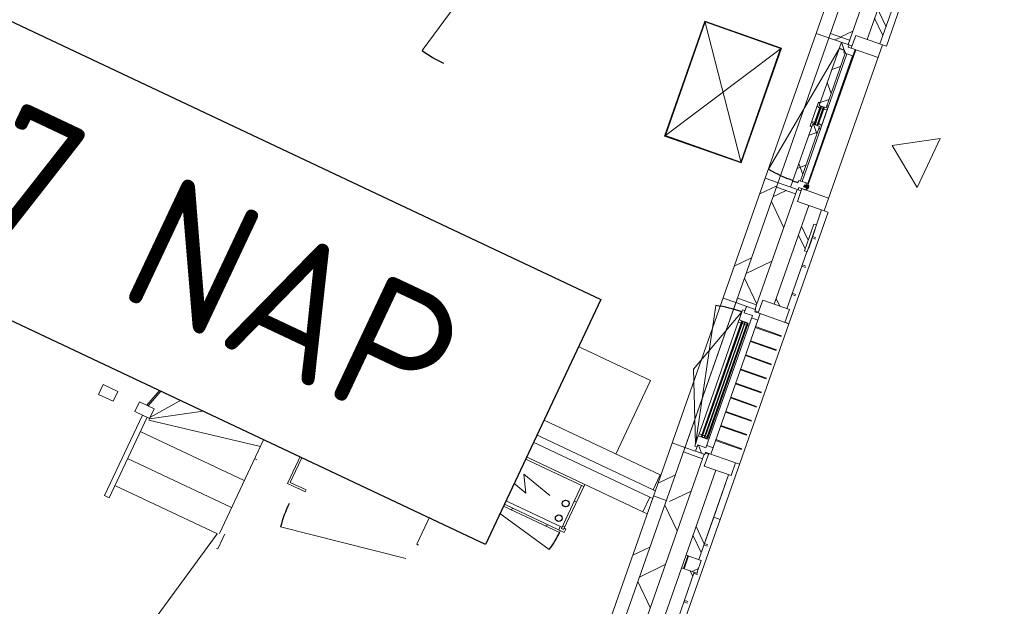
# Model space of a CAD drawing. Header units: metres. Extents: x 136266 to 136452, y 453403 to 453560.
# Tile 31 of 133: x 136405.69 to 136412.97, y 453407.13 to 453411.46. Entities that reach past the tile are written whole.
import ezdxf

# ---------------------------------------------------------------- set-up
doc = ezdxf.new("R2010")
doc.units = ezdxf.units.M
for name, color, linetype, lineweight in [('A-DETL-BEBOUWING', 253, 'Continuous', 9), ('A-DETL-GENF', 92, 'Continuous', 5), ('A-FLOR', 192, 'Continuous', 5), ('A-GENM-1', 8, 'Continuous', 5), ('A-WALL-PATT-3', 8, 'Continuous', 5), ('N-WE-OG-BEBOUWING_HOOFDGEBOUW-T25', 7, 'Continuous', 25)]:
    doc.layers.add(name, color=color, linetype=linetype, lineweight=lineweight)
doc.styles.add('NLCS-ISO-M200-T25', font='txt', dxfattribs={"height": 0.5})
pattern_1 = [(50.86299999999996, (1193.722818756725, 122.5790818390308), (-310.2555890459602, 252.4707299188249), [])]
pattern_2 = [(44.99992968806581, (-0.0001348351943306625, -0.0002102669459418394), (-141.4211826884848, 141.4215297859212), []), (134.9999296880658, (-0.0001348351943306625, -0.0002102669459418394), (-141.4215297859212, -141.4211826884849), [])]
pattern_3 = [(44.99992968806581, (-0.0001097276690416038, -0.0004547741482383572), (-141.4211826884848, 141.4215297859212), []), (134.9999296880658, (-0.0001097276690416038, -0.0004547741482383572), (-141.4215297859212, -141.4211826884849), [])]
pattern_4 = [(44.99992968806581, (-0.0001097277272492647, -0.0004547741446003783), (-141.4211826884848, 141.4215297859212), []), (134.9999296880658, (-0.0001097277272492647, -0.0004547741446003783), (-141.4215297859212, -141.4211826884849), [])]
pattern_5 = [(44.99992968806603, (-0.0002905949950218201, -0.0004733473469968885), (-141.4211826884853, 141.4215297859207), [])]

# ---------------------------------------------------------------- blocks, each defined once
blk = doc.blocks.new('859-DO-0010 29-09-2022')
at = {"layer": 'A-DETL-BEBOUWING'}
h = blk.add_hatch(dxfattribs=at)
h.set_pattern_fill('FP_561', color=256, angle=44.99999999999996, style=0, pattern_type=2)
h.set_pattern_definition(pattern_1)
h.paths.add_polyline_path([(162132.0106318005, 12285.26496823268), (162231.4875433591, 12295.47986259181), (162111.1096564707, 13467.77004853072), (162011.632744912, 13457.55515417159), (162104.4178494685, 12553.97501761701)])
h = blk.add_hatch(dxfattribs=at)
h.set_pattern_fill('FP_562', color=256, angle=44.99999999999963, style=0, pattern_type=2)
h.set_pattern_definition([(140.8629999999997, (162505.4829868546, 11095.64666716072), (-267.7452090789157, -329.0260521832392), []), (230.8629999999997, (162505.4829868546, 11095.64666716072), (329.0260521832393, -267.7452090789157), [])])
h.paths.add_polyline_path([(162601.4245857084, 8692.87829372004), (162750.6399530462, 8708.20063525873), (162711.8419270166, 9086.032032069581), (162562.6265596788, 9070.709690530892), (162574.3406758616, 8956.632730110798)])
h.paths.add_polyline_path([(162439.6392315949, 10268.41170569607), (162588.8545989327, 10283.73404723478), (162497.8092781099, 11147.68033981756), (162350.8996584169, 11132.59476647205), (162389.6421821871, 10755.3038738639)])
h.paths.add_polyline_path([(162227.9123303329, 12330.29678163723), (162377.1276976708, 12345.61912317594), (162260.3250238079, 13483.09239007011), (162111.1096564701, 13467.77004853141), (162204.9436885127, 12553.97501761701)])
h = blk.add_hatch(dxfattribs=at)
h.set_pattern_fill('FP_384', color=256, angle=45.00000000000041, style=0, pattern_type=2)
h.set_pattern_definition([(140.8620000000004, (162747.1968334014, 10903.42322423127), (-252.4761448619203, -310.2511825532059), []), (140.8620000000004, (162624.6403789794, 12097.14745720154), (-252.4761448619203, -310.2511825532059), [])])
h.paths.add_polyline_path([(162870.7825662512, 8720.53938221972), (162970.259665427, 8730.75244931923), (162936.3708518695, 9060.835551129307), (162836.8937526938, 9050.622484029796), (162846.5434476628, 8956.632730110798)])
h.paths.add_polyline_path([(162704.1238804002, 10343.82477331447), (162803.6009795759, 10354.03784041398), (162758.1091933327, 10797.13597026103), (162739.2085444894, 10795.19548751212), (162717.7611035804, 11004.09739578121), (162736.651266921, 11006.14000920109), (162724.6818247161, 11122.724515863), (162625.2047255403, 11112.51144876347), (162661.8783414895, 10755.3038738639)])
h.paths.add_polyline_path([(162492.4348532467, 12405.71373804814), (162591.9119524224, 12415.92680514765), (162524.1343253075, 13076.09300876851), (162424.6572261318, 13065.879941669), (162477.2132353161, 12553.97501761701)])
h = blk.add_hatch(dxfattribs=at)
h.set_pattern_fill('FP_863', color=256, scale=0.9999999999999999, angle=-84.13707031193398, style=0, pattern_type=2)
h.set_pattern_definition(pattern_5)
h.paths.add_polyline_path([(162231.4875433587, 12295.47986259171), (162380.7029106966, 12310.80220413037), (162377.1276976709, 12345.61912317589), (162227.912330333, 12330.29678163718)])
h = blk.add_hatch(dxfattribs=at)
h.set_pattern_fill('FP_645', color=256, angle=-84.13707031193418, style=0, pattern_type=2)
h.set_pattern_definition(pattern_3)
h.paths.add_polyline_path([(162377.4183316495, 12243.11261141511), (162449.0417079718, 12250.46733535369), (162443.9342607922, 12300.205791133), (162390.2167285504, 12294.68974817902), (162388.4801965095, 12311.600823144), (162328.7940495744, 12305.47188652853), (162333.5950499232, 12258.71773809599), (162375.3753527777, 12263.00799372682)])
h = blk.add_hatch(dxfattribs=at)
h.set_pattern_fill('FP_646', color=256, angle=-84.13707031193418, style=0, pattern_type=2)
h.set_pattern_definition(pattern_4)
h.paths.add_polyline_path([(162439.5235044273, 11227.14216523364), (162481.303807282, 11231.43242086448), (162479.5672752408, 11248.34349582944), (162491.5045046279, 11249.56928315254), (162447.8358312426, 11674.83308006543), (162394.118299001, 11669.3170371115), (162395.6254833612, 11654.63944574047)])
h.paths.add_polyline_path([(162379.3067021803, 11813.55855887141), (162433.0242344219, 11819.07460182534), (162389.3555610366, 12244.33839873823), (162377.4183316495, 12243.11261141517), (162375.6817996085, 12260.02368638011), (162333.9014967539, 12255.73343074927), (162349.4508599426, 12104.30723167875)])
h = blk.add_hatch(dxfattribs=at)
h.set_pattern_fill('FP_646', color=256, angle=-84.13707031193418, style=0, pattern_type=2)
h.set_pattern_definition(pattern_4)
h.paths.add_polyline_path([(162396.5167332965, 11645.96008128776), (162394.118299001, 11669.3170371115), (162404.0659901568, 11670.33852654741), (162402.3294581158, 11687.24960151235), (162381.0466935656, 11679.13827796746), (162384.2510551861, 11647.9328649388)])
h.paths.add_polyline_path([(162449.7766611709, 11655.93246686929), (162461.3854418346, 11660.35682516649), (162458.7207967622, 11686.30625282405), (162433.167300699, 11690.41621876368), (162434.90383274, 11673.50514379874), (162447.8358312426, 11674.83308006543)])
h.paths.add_polyline_path([(162390.9909253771, 11797.66897334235), (162389.2543933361, 11814.58004830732), (162379.3067021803, 11813.55855887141), (162376.9082678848, 11836.91551469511), (162365.2994872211, 11832.49115639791), (162368.5038488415, 11801.28574336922)])
h.paths.add_polyline_path([(162421.8287679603, 11800.83559059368), (162446.0137276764, 11810.05300371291), (162443.349082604, 11836.00243137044), (162431.0834044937, 11837.97521502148), (162433.0242344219, 11819.07460182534), (162420.0922359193, 11817.74666555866)])
h = blk.add_hatch(color=256, dxfattribs=at)
h.paths.add_polyline_path([(162407.7386197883, 11673.73142966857), (162406.308534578, 11687.65819728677), (162402.3294581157, 11687.2496015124), (162403.759543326, 11673.32283389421)])
h.paths.add_polyline_path([(162434.5973859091, 11676.48945114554), (162433.1673006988, 11690.41621876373), (162429.1882242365, 11690.00762298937), (162430.6183094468, 11676.08085537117)])
h.paths.add_polyline_path([(162390.9909253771, 11797.66897334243), (162394.9700018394, 11798.07756911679), (162393.5399166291, 11812.00433673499), (162389.5608401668, 11811.59574096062)])
h.paths.add_polyline_path([(162421.8287679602, 11800.83559059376), (162420.3986827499, 11814.76235821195), (162416.4196062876, 11814.35376243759), (162417.8496914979, 11800.42699481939)])
for points in [[(162411.7176962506, 11674.14002544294), (162397.5189930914, 11812.41293250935), (162393.5399166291, 11812.00433673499), (162407.7386197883, 11673.73142966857)], [(162430.6183094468, 11676.08085537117), (162416.4196062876, 11814.35376243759), (162412.4405298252, 11813.94516666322), (162426.6392329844, 11675.67225959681)], [(162566.499603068, 11224.11507176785), (162564.8687070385, 11240.00029062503), (162530.051722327, 11236.4257171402), (162531.6826183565, 11220.54049828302)], [(162564.2318021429, 11216.82972430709), (162561.1678820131, 11246.67285405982), (162556.1940270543, 11246.16220070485), (162559.2579471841, 11216.31907095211)], [(162641.5242680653, 9230.60540409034), (162549.3859209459, 10127.88714634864), (162545.4068444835, 10127.47855057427), (162637.5451916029, 9230.196808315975)], [(162660.4248812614, 9232.546234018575), (162568.286534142, 10129.82797627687), (162564.3074576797, 10129.41938050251), (162656.445804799, 9232.13763824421)], [(162679.3254944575, 9234.48706394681), (162587.1871473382, 10131.76880620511), (162583.2080708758, 10131.36021043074), (162675.3464179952, 9234.078468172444)]]:
    blk.add_hatch(color=256, dxfattribs=at).paths.add_polyline_path(points)
h = blk.add_hatch(dxfattribs=at)
h.set_pattern_fill('FP_645', color=256, angle=-84.13707031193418, style=0, pattern_type=2)
h.set_pattern_definition(pattern_3)
h.paths.add_polyline_path([(162444.6309516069, 11177.40370945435), (162504.3170985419, 11183.53264606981), (162502.5805665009, 11200.44372103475), (162556.2980987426, 11205.95976398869), (162551.1906515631, 11255.698219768), (162479.5672752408, 11248.34349582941), (162481.6102541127, 11228.44811351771), (162439.8299512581, 11224.15785788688), (162441.8001067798, 11204.97165980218)])
h = blk.add_hatch(dxfattribs=at)
h.set_pattern_fill('FP_561', color=256, angle=44.99999999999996, style=0, pattern_type=2)
h.set_pattern_definition(pattern_1)
h.paths.add_polyline_path([(162343.7375330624, 10223.37989229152), (162443.214444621, 10233.59478665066), (162347.3244453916, 11167.4116855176), (162247.847533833, 11157.19679115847), (162289.1163431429, 10755.3038738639)])
h = blk.add_hatch(dxfattribs=at)
h.set_pattern_fill('FP_863', color=256, scale=0.9999999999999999, angle=-84.13707031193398, style=0, pattern_type=2)
h.set_pattern_definition(pattern_5)
h.paths.add_polyline_path([(162350.8996584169, 11132.59476647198), (162500.1150257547, 11147.91710801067), (162496.5398127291, 11182.73402705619), (162347.3244453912, 11167.41168551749)])
h = blk.add_hatch(dxfattribs=at)
h.set_pattern_fill('FP_390', color=256, angle=5.861877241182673, style=0, pattern_type=2)
h.set_pattern_definition([(50.86187724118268, (108603.6252703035, -29481.56071991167), (-310.2506416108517, 252.476809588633), []), (50.86187724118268, (109797.3504604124, -29359.00391471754), (-310.2506416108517, 252.476809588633), [])])
h.paths.add_polyline_path([(162624.8075582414, 10235.15591374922), (162833.7094665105, 10256.60335465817), (162823.4963994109, 10356.08045383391), (162614.5944911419, 10334.63301292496)])
h = blk.add_hatch(dxfattribs=at)
h.set_pattern_fill('FP_1170', color=256, angle=-84.13707031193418, style=0, pattern_type=2)
h.set_pattern_definition([(44.99992968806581, (-0.00018401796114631, 0.0002686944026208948), (-141.4211826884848, 141.4215297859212), []), (134.9999296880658, (-0.00018401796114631, 0.0002686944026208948), (-141.4215297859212, -141.4211826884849), [])])
h.paths.add_polyline_path([(162592.5963090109, 10118.25063436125), (162602.5440001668, 10119.27212379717), (162594.3720846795, 10198.85365304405), (162530.706861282, 10192.3161206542), (162528.970329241, 10209.22719561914), (162511.0644851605, 10207.3885146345), (162519.2364006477, 10127.80698538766), (162590.8597769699, 10135.16170932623)])
h = blk.add_hatch(dxfattribs=at)
h.set_pattern_fill('FP_563', color=256, angle=-84.13707031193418, style=0, pattern_type=2)
h.set_pattern_definition(pattern_2)
h.paths.add_polyline_path([(162596.1086167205, 10181.94257807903), (162645.8470724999, 10187.05002525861), (162640.7396253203, 10236.78848103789), (162598.9593224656, 10232.49822540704), (162597.2227904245, 10249.409300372), (162525.5994141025, 10242.05457643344), (162530.7068612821, 10192.31612065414), (162594.3720846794, 10198.853653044)])
h = blk.add_hatch(color=256, dxfattribs=at)
h.paths.add_polyline_path([(162683.3045709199, 9234.895659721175), (162681.8744857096, 9248.822427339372), (162677.8954092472, 9248.413831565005), (162679.3254944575, 9234.48706394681)])
h.paths.add_polyline_path([(162633.5661151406, 9229.788212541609), (162637.5451916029, 9230.196808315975), (162636.1151063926, 9244.12357593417), (162632.1360299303, 9243.714980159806)])
h.paths.add_polyline_path([(162592.5963090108, 10118.25063436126), (162591.1662238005, 10132.17740197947), (162587.1871473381, 10131.76880620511), (162588.6172325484, 10117.84203858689)])
h.paths.add_polyline_path([(162546.8369296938, 10113.55178295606), (162545.4068444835, 10127.47855057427), (162541.4277680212, 10127.06995479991), (162542.8578532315, 10113.14318718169)])
h = blk.add_hatch(dxfattribs=at)
h.set_pattern_fill('FP_563', color=256, angle=-84.13707031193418, style=0, pattern_type=2)
h.set_pattern_definition(pattern_2)
h.paths.add_polyline_path([(162641.436316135, 9113.986399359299), (162713.0596924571, 9121.34112329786), (162711.323160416, 9138.252198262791), (162753.1034632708, 9142.542453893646), (162747.9960160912, 9192.280909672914), (162698.2575603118, 9187.173462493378), (162699.9940923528, 9170.262387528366), (162636.3288689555, 9163.724855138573)])
h = blk.add_hatch(dxfattribs=at)
h.set_pattern_fill('FP_561', color=256, angle=44.99999999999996, style=0, pattern_type=2)
h.set_pattern_definition(pattern_1)
h.paths.add_polyline_path([(162501.9476741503, 8682.663399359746), (162601.4245857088, 8692.878293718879), (162559.0513466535, 9105.52660957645), (162459.574435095, 9095.311715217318), (162497.8092781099, 8722.964830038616)])
h = blk.add_hatch(dxfattribs=at)
h.set_pattern_fill('FP_476', color=256, style=0, pattern_type=2)
h.set_pattern_definition([(45, (0, 0), (-141.4213562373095, 141.4213562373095), [])])
h.paths.add_polyline_path([(162562.6265596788, 9070.709690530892), (162711.8419270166, 9086.032032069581), (162708.266713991, 9120.848951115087), (162559.0513466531, 9105.52660957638)])
h = blk.add_hatch(dxfattribs=at)
h.set_pattern_fill('FP_389', color=256, angle=5.861877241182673, style=0, pattern_type=2)
h.set_pattern_definition([(50.86187724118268, (108603.6252703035, -29481.56071991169), (-310.2506416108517, 252.476809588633), []), (50.86187724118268, (109797.3504604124, -29359.00391471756), (-310.2506416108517, 252.476809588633), [])])
h.paths.add_polyline_path([(162936.2540081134, 9060.823555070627), (162956.2662717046, 9062.878164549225), (162946.0532046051, 9162.355263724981), (162737.151296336, 9140.907822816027), (162747.3643634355, 9041.430723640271), (162846.6281042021, 9051.621885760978)])
h = blk.add_hatch(dxfattribs=at)
h.set_pattern_fill('FP_1148', color=256, angle=44.99999999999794, style=0, pattern_type=2)
h.set_pattern_definition([(140.8619999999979, (162987.2037241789, 8565.711942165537), (-252.4761448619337, -310.251182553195), []), (140.8619999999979, (162864.6472697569, 9759.436175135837), (-252.4761448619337, -310.251182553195), [])])
h.paths.add_polyline_path([(162904.6713065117, 8390.456994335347), (163004.1484056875, 8400.67006143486), (162970.25959213, 8730.753163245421), (162870.7824929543, 8720.540096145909), (162892.7097242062, 8506.964944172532)])
h = blk.add_hatch(dxfattribs=at)
h.set_pattern_fill('FP_561', color=256, angle=44.99999999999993, style=0, pattern_type=2)
h.set_pattern_definition([(50.86299999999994, (1193.722818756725, 122.5790818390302), (-310.2555890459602, 252.470729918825), [])])
h.paths.add_polyline_path([(162622.3254878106, 7510.373926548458), (162721.8023993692, 7520.588820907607), (162601.4245124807, 8692.879006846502), (162501.9476009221, 8682.66411248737), (162612.3387070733, 7607.629372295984)])
h = blk.add_hatch(dxfattribs=at)
h.set_pattern_fill('FP_1142', color=256, angle=44.9999999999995, style=0, pattern_type=2)
h.set_pattern_definition([(140.8629999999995, (162993.2572653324, 6345.494937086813), (-267.7452090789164, -329.0260521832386), []), (230.8629999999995, (162993.2572653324, 6345.494937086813), (329.0260521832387, -267.7452090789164), [])])
h.paths.add_polyline_path([(163091.7394417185, 3917.987252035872), (163096.8201724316, 3918.508972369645), (163091.7394417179, 3967.987252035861), (163235.8740783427, 3982.787873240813), (163202.1567830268, 4311.140990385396), (163052.941415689, 4295.818648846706), (163082.2615334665, 4010.287084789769)])
h.paths.add_polyline_path([(162929.9540876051, 5493.52066401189), (163079.1694549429, 5508.843005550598), (162990.4298817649, 6373.026066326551), (162841.214514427, 6357.703724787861), (162897.5630397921, 5808.958228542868)])
h.paths.add_polyline_path([(162718.2271863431, 7555.405739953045), (162867.4425536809, 7570.728081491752), (162750.6398798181, 8708.20134838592), (162601.4245124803, 8692.87900684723), (162712.8645461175, 7607.629372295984)])
h = blk.add_hatch(dxfattribs=at)
h.set_pattern_fill('FP_558', color=256, style=0, pattern_type=2)
h.set_pattern_definition([(0, (0, 0), (0, 200), [])])
h.paths.add_polyline_path([(162006.0423936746, 8175.60114347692), (162006.0423936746, 8525.60114347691), (161988.0423936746, 8525.60114347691), (161988.0423936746, 8175.60114347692)])
h = blk.add_hatch(dxfattribs=at)
h.set_pattern_fill('FP_1137', color=256, angle=45.00000000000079, style=0, pattern_type=2)
h.set_pattern_definition([(140.8620000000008, (163237.4247724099, 6128.522756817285), (-252.4761448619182, -310.2511825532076), []), (140.8620000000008, (163114.867610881, 7322.247696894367), (-252.4761448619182, -310.2511825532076), [])])
h.paths.add_polyline_path([(163361.0097137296, 3945.639335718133), (163460.4868129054, 3955.852402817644), (163426.5979993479, 4285.935504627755), (163327.1209001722, 4275.722437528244), (163354.3724896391, 4010.287084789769)])
h.paths.add_polyline_path([(163194.3510278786, 5568.924726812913), (163293.8281270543, 5579.137793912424), (163248.3363408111, 6022.235923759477), (163229.4356919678, 6020.295441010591), (163207.9882510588, 6229.197349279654), (163226.8784143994, 6231.239962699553), (163214.9089721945, 6347.824469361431), (163115.4318730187, 6337.611402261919), (163169.7073834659, 5808.958228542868)])
h.paths.add_polyline_path([(162982.6620007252, 7630.813691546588), (163082.1390999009, 7641.0267586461), (163014.361472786, 8301.192962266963), (162914.8843736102, 8290.979895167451), (162938.8760007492, 8057.297158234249)])
h = blk.add_hatch(dxfattribs=at)
h.set_pattern_fill('FP_1955', color=256, style=0, pattern_type=2)
h.set_pattern_definition([(45, (-0.0001248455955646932, -0.0003836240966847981), (-141.4213562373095, 141.4213562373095), [])])
h.paths.add_polyline_path([(161186.0423936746, 8158.601143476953), (161232.0423936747, 8158.601143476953), (161232.0423936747, 8185.601143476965), (161218.0423936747, 8185.601143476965), (161218.0423936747, 8175.60114347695), (161200.0423936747, 8175.60114347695), (161200.0423936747, 8185.601143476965), (161186.0423936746, 8185.601143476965)])
h = blk.add_hatch(dxfattribs=at)
h.set_pattern_fill('FP_1956', color=256, style=0, pattern_type=2)
h.set_pattern_definition([(45, (0.0003936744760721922, 0.0001434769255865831), (-141.4213562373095, 141.4213562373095), [])])
h.paths.add_polyline_path([(161988.0423936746, 8142.601143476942), (161988.0423936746, 8158.601143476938), (161218.0423936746, 8158.601143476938), (161218.0423936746, 8142.601143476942), (161777.0311086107, 8142.601143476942)])
at = {"layer": 'A-WALL-PATT-3'}
h = blk.add_hatch(dxfattribs=at)
h.set_pattern_fill('FP_1146', color=256, angle=44.99999999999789, style=0, pattern_type=2)
h.set_pattern_definition([(50.86199999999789, (162984.518132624, 8298.128594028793), (-310.2511825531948, 252.4761448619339), []), (50.86199999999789, (164178.243072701, 8420.68575555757), (-310.2511825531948, 252.4761448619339), [])])
h.paths.add_polyline_path([(162934.7797934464, 8293.02250857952), (163034.2568926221, 8303.235575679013), (163024.0438255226, 8402.712674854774), (162924.5667263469, 8392.499607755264)])
for centre, radius in [((161388.0423936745, 8488.101143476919), 35.00000000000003), ((161938.0423936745, 8355.60114347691), 25.00000000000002), ((161278.0423936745, 8340.601143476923), 25.00000000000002), ((161938.0423936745, 8235.60114347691), 25.00000000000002)]:
    blk.add_circle(centre, radius)
for centre, radius, start, end in [((162334.1057946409, 12253.74389251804), 1029.999999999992, 264.8629296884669, 275.862929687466), ((159736.3243936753, 11865.60114347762), 953.9999999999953, 259.000000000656, 270), ((162618.4230248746, 9161.88617415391), 1033.999999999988, 95.86292968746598, 106.8629296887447), ((161218.0423936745, 8142.601143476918), 770.0000000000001, 348.9999999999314, 0), ((161043.0423936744, 7484.101143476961), 953.9999999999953, 180, 191.0000000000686)]:
    blk.add_arc(centre, radius, start, end)
at = {"layer": 'A-DETL-BEBOUWING'}
for p, q in [((162641.6666495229, 12420.98930304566), (162373.3388834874, 15034.54970891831)), ((162346.6685347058, 13825.50373694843), (162492.4348532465, 12405.71373804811)), ((163091.7394417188, 3917.98725203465), (162111.1096564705, 13467.77004853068)), ((162380.7029106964, 12310.8022041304), (162260.3250238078, 13483.09239007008)), ((162011.6327449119, 13457.55515417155), (162132.0106318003, 12285.26496823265)), ((162591.9119524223, 12415.92680514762), (162524.1343253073, 13076.09300876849)), ((162591.9633472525, 12415.93208172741), (162524.1857201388, 13076.09828533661)), ((162611.8073722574, 12417.96941856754), (162402.9054639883, 12396.52197765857)), ((162402.9054639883, 12396.52197765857), (162413.1185310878, 12297.04487848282)), ((162744.577244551, 11124.76712928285), (162611.8073722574, 12417.96941856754)), ((162641.6551443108, 12420.98812183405), (162611.8120145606, 12417.92420170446)), ((162132.0106318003, 12285.26496823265), (162411.3826585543, 12313.95258725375)), ((162227.9123303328, 12330.2967816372), (162377.1276976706, 12345.6191231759)), ((162328.7940495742, 12305.47188652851), (162379.3067021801, 11813.55855887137)), ((162390.2167285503, 12294.68974817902), (162388.4801965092, 12311.60082314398)), ((162443.934260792, 12300.20579113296), (162390.2167285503, 12294.68974817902)), ((162413.1185310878, 12297.04487848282), (162622.0204393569, 12318.49231939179)), ((162556.2980987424, 11205.95976398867), (162443.934260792, 12300.20579113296)), ((162560.279253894, 11206.37136103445), (162447.9355157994, 12300.61945196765)), ((162334.1057946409, 12253.74389251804), (162241.8809173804, 11227.88104982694)), ((162333.595049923, 12258.71773809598), (162375.3753527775, 12263.0079937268)), ((162375.6817996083, 12260.02368638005), (162333.9014967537, 12255.73343074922)), ((162375.3753527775, 12263.0079937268), (162377.4183316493, 12243.11261141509)), ((162377.4183316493, 12243.11261141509), (162449.0417079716, 12250.46733535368)), ((162433.0242344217, 11819.0746018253), (162389.3555610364, 12244.3383987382)), ((162402.650657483, 12245.70362011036), (162504.7996010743, 11250.93450452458)), ((162548.7895021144, 11255.45165513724), (162446.6405585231, 12250.22077072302)), ((161349.700205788, 12016.93244444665), (161946.5616751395, 12078.22181060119)), ((161441.6342550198, 11121.64024041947), (161946.5616751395, 12078.22181060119)), ((162038.4957243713, 11182.92960657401), (161946.5616751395, 12078.22181060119)), ((161441.6342550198, 11121.64024041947), (161349.700205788, 12016.93244444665)), ((161349.700205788, 12016.93244444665), (162038.4957243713, 11182.92960657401)), ((161944.7764347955, 12076.02797448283), (161351.8940419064, 12015.14720410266)), ((161351.8940419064, 12015.14720410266), (161443.4194953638, 11123.83407653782)), ((161942.0985742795, 12072.7372203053), (161355.1847960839, 12012.46934358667)), ((161355.1847960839, 12012.46934358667), (161446.0973558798, 11127.12483071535)), ((162033.0111340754, 11187.39270743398), (161942.0985742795, 12072.7372203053)), ((162036.3018882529, 11184.714846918), (161944.7764347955, 12076.02797448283)), ((162376.9082678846, 11836.91551469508), (162365.2994872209, 11832.49115639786)), ((162365.2994872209, 11832.49115639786), (162384.2510551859, 11647.93286493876)), ((162368.5038488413, 11801.2857433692), (162390.990925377, 11797.66897334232)), ((162379.3067021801, 11813.55855887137), (162433.0242344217, 11819.0746018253)), ((162389.2543933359, 11814.5800483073), (162420.3986827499, 11814.76235821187)), ((162404.0659901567, 11670.33852654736), (162389.2543933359, 11814.58004830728)), ((162420.0922359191, 11817.74666555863), (162389.5608401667, 11811.59574096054)), ((162420.3986827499, 11814.76235821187), (162389.5608401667, 11811.59574096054)), ((162390.990925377, 11797.66897334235), (162394.9700018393, 11798.07756911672)), ((162393.5399166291, 11812.00433673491), (162407.7386197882, 11673.73142966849)), ((162411.7176962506, 11674.14002544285), (162397.5189930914, 11812.41293250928)), ((162398.9490783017, 11798.48616489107), (162413.8706150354, 11800.01839904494)), ((162412.4405298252, 11813.94516666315), (162426.6392329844, 11675.67225959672)), ((162430.6183094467, 11676.08085537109), (162416.4196062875, 11814.35376243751)), ((162417.8496914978, 11800.42699481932), (162421.8287679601, 11800.83559059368)), ((162420.0922359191, 11817.74666555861), (162434.9038327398, 11673.50514379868)), ((162421.8287679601, 11800.83559059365), (162446.0137276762, 11810.05300371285)), ((162443.3490826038, 11836.00243137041), (162431.0834044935, 11837.97521502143)), ((162461.3854418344, 11660.35682516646), (162443.3490826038, 11836.00243137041)), ((159717.8243936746, 11770.4268941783), (159554.2926120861, 10929.12881046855)), ((162402.3294581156, 11687.24960151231), (162381.0466935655, 11679.13827796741)), ((162384.2510551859, 11647.93286493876), (162396.5167332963, 11645.96008128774)), ((162447.8358312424, 11674.83308006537), (162394.1182990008, 11669.31703711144)), ((162394.1182990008, 11669.31703711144), (162444.6309516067, 11177.40370945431)), ((162406.308534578, 11687.65819728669), (162402.3294581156, 11687.24960151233)), ((162434.5973859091, 11676.48945114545), (162403.7595433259, 11673.32283389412)), ((162403.7595433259, 11673.32283389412), (162434.9038327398, 11673.50514379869)), ((162434.5973859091, 11676.48945114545), (162404.0659901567, 11670.33852654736)), ((162425.2091477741, 11689.59902721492), (162410.2876110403, 11688.06679306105)), ((162433.1673006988, 11690.41621876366), (162429.1882242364, 11690.00762298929)), ((162458.720796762, 11686.30625282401), (162433.1673006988, 11690.41621876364)), ((162447.8358312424, 11674.83308006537), (162449.7766611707, 11655.93246686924)), ((162491.5045046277, 11249.56928315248), (162447.8358312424, 11674.83308006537)), ((162449.7766611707, 11655.93246686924), (162461.3854418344, 11660.35682516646)), ((162439.5235044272, 11227.1421652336), (162481.3038072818, 11231.43242086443)), ((162481.6102541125, 11228.44811351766), (162439.829951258, 11224.15785788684)), ((162551.1906515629, 11255.69821976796), (162479.5672752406, 11248.34349582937)), ((162479.5672752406, 11248.34349582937), (162481.6102541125, 11228.44811351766)), ((162502.5805665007, 11200.44372103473), (162556.2980987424, 11205.95976398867)), ((162734.3641774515, 11224.2442284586), (162525.4622691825, 11202.79678754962)), ((162564.8671096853, 11240.01584913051), (162530.0501249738, 11236.44127564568)), ((162564.8687070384, 11240.00029062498), (162530.0517223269, 11236.42571714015)), ((162530.0517223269, 11236.42571714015), (162531.6826183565, 11220.54049828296)), ((162531.6826183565, 11220.54049828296), (162566.499603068, 11224.11507176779)), ((162531.6842157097, 11220.52493977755), (162566.5012004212, 11224.09951326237)), ((162561.167882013, 11246.67285405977), (162556.1940270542, 11246.16220070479)), ((162559.2579471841, 11216.31907095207), (162564.2318021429, 11216.82972430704)), ((162564.2318021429, 11216.82972430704), (162561.167882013, 11246.67285405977)), ((162566.499603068, 11224.11507176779), (162564.8687070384, 11240.00029062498)), ((162038.4957243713, 11182.92960657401), (161441.6342550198, 11121.64024041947)), ((161443.4194953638, 11123.83407653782), (162036.3018882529, 11184.714846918)), ((161446.0973558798, 11127.12483071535), (162033.0111340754, 11187.39270743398)), ((162527.1988394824, 11185.88228241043), (162247.8475338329, 11157.19679115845)), ((162247.8475338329, 11157.19679115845), (162622.3254878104, 7510.373926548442)), ((162500.1150257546, 11147.9171080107), (162350.8996584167, 11132.594766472)), ((162588.8545989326, 10283.73404723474), (162496.5398127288, 11182.7340270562)), ((162504.3170985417, 11183.53264606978), (162502.5805665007, 11200.44372103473)), ((162525.4622691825, 11202.79678754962), (162535.675336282, 11103.31968837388)), ((162535.675336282, 11103.31968837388), (162744.577244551, 11124.76712928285)), ((162625.2047255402, 11112.51144876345), (162704.1238804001, 10343.82477331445)), ((162736.6617524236, 11006.03787853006), (162724.6818247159, 11122.72451586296)), ((162736.7131472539, 11006.04315510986), (162724.7332195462, 11122.72979244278)), ((162744.5772445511, 11124.7671292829), (162774.4203743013, 11127.83104941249)), ((162863.5613160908, 10259.69558611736), (162774.4318795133, 11127.83223062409)), ((162737.6565234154, 11006.14000920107), (162717.7611035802, 11004.09739578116)), ((162717.7611035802, 11004.09739578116), (162739.2085444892, 10795.1954875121)), ((162759.1039643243, 10797.238100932), (162737.6565234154, 11006.14000920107)), ((162743.5032243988, 10973.67054137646), (162741.0162969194, 10973.41521469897)), ((162744.6013297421, 10962.97479904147), (162742.1144022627, 10962.71947236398)), ((162743.5032243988, 10973.67054137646), (162749.9155183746, 10911.21365182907)), ((162748.8895513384, 10921.20675415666), (162746.402623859, 10920.95142747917)), ((162749.3096786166, 10917.1146393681), (162773.7669265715, 10919.62560436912)), ((162749.9155183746, 10911.21365182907), (162747.4285908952, 10910.95832515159)), ((162747.935975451, 10906.01630888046), (162774.8801508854, 10908.78260055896)), ((162751.7109606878, 10893.7257227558), (162749.2240332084, 10893.47039607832)), ((162751.7109606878, 10893.7257227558), (162757.7876111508, 10834.53806102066)), ((162755.2477415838, 10859.27684461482), (162752.7608141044, 10859.02151793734)), ((162756.8898899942, 10843.2820255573), (162754.4029625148, 10843.02669887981)), ((162739.2085444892, 10795.1954875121), (162759.1039643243, 10797.238100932)), ((162757.7876111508, 10834.53806102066), (162755.3006836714, 10834.28273434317)), ((162758.1232546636, 10831.26883320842), (162755.6363271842, 10831.01350653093)), ((162758.6322304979, 10826.31131760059), (162756.1453030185, 10826.05599092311)), ((162757.7876111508, 10834.53806102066), (162758.6322304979, 10826.31131760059)), ((162803.6009795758, 10354.03784041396), (162758.1091933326, 10797.13597026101)), ((162803.6523744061, 10354.04311699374), (162758.1605881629, 10797.1412468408)), ((162768.5906829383, 10695.55025930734), (162796.478234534, 10698.41340507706)), ((162769.7039072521, 10684.70725549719), (162797.5914588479, 10687.5704012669)), ((162791.3019909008, 10474.33806001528), (162819.1895424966, 10477.201205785)), ((162792.4152152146, 10463.49505620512), (162820.3027668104, 10466.35820197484)), ((162823.4963994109, 10356.08045383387), (162614.5944911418, 10334.6330129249)), ((162614.5944911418, 10334.6330129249), (162624.8075582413, 10235.15591374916)), ((162833.7094665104, 10256.60335465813), (162823.4963994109, 10356.08045383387)), ((162439.6392315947, 10268.41170569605), (162588.8545989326, 10283.73404723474)), ((162624.8075582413, 10235.15591374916), (162863.5525962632, 10259.66727478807)), ((162853.0085109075, 10258.61215577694), (162847.640099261, 10258.06099426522)), ((162857.5352260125, 10259.07690239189), (162853.0115885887, 10258.61247175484)), ((162863.5498108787, 10259.69440490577), (162857.5385100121, 10259.07723955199)), ((163020.0078633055, 8735.878250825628), (162863.5641014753, 10259.66845599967)), ((162343.7375330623, 10223.37989229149), (162443.2144446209, 10233.59478665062)), ((162512.8010172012, 10190.47743966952), (162369.3475550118, 9656.028177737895)), ((162528.9703292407, 10209.22719561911), (162511.0644851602, 10207.38851463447)), ((162511.0644851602, 10207.38851463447), (162519.2364006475, 10127.80698538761)), ((162597.2227904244, 10249.40930037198), (162525.5994141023, 10242.05457643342)), ((162525.5994141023, 10242.05457643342), (162530.7068612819, 10192.31612065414)), ((162594.3720846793, 10198.853653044), (162530.7068612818, 10192.31612065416)), ((162699.9940923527, 9170.262387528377), (162594.3720846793, 10198.853653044)), ((162596.1086167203, 10181.94257807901), (162645.8470724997, 10187.05002525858)), ((162598.9593224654, 10232.49822540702), (162597.2227904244, 10249.40930037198)), ((162598.2442798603, 10239.46160921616), (162624.0929924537, 10242.11591225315)), ((162640.7396253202, 10236.78848103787), (162598.9593224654, 10232.49822540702)), ((162753.1034632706, 9142.542453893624), (162640.7396253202, 10236.78848103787)), ((162841.7617129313, 10257.45747491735), (162833.7094665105, 10256.63077074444)), ((162847.6371520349, 10258.06069168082), (162841.7645596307, 10257.45776718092)), ((162618.4230248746, 9161.8861741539), (162318.477124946, 10151.42569186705)), ((162519.2364006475, 10127.80698538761), (162590.8597769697, 10135.16170932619)), ((162521.4302367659, 10126.02174504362), (162519.4406985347, 10125.81744715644)), ((162519.4406985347, 10125.81744715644), (162611.7833435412, 9226.546166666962)), ((162520.9729326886, 10110.89591042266), (162546.8369296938, 10113.55178295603)), ((162521.2259388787, 10128.01128327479), (162521.4302367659, 10126.02174504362)), ((162541.1213211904, 10130.05426214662), (162591.1662238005, 10132.17740197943)), ((162633.8725619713, 9226.803905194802), (162541.1213211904, 10130.05426214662)), ((162590.8597769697, 10135.16170932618), (162541.4277680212, 10127.06995479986)), ((162541.4277680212, 10127.06995479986), (162591.1662238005, 10132.17740197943)), ((162545.4068444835, 10127.47855057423), (162637.5451916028, 9230.19680831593)), ((162641.5242680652, 9230.605404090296), (162549.3859209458, 10127.88714634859)), ((162550.8160061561, 10113.96037873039), (162565.7375428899, 10115.49261288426)), ((162564.3074576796, 10129.41938050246), (162656.445804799, 9232.137638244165)), ((162660.4248812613, 9232.54623401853), (162568.286534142, 10129.82797627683)), ((162569.7166193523, 10115.90120865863), (162584.638156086, 10117.4334428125)), ((162584.638156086, 10117.4334428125), (162583.2080708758, 10131.3602104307)), ((162583.2080708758, 10131.3602104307), (162675.3464179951, 9234.0784681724)), ((162679.3254944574, 9234.487063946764), (162587.1871473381, 10131.76880620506)), ((162588.6172325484, 10117.84203858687), (162602.5440001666, 10119.27212379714)), ((162590.8597769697, 10135.16170932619), (162683.6110177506, 9231.911352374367)), ((162650.5847275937, 10135.04283903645), (162852.1930172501, 10155.74146220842)), ((162651.1522264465, 10129.5163444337), (162852.7604098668, 10150.21495669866)), ((162661.8779548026, 10025.06559644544), (162863.4841303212, 10045.76400256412)), ((162662.4454536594, 10019.53910184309), (162864.0515229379, 10040.23749705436)), ((162673.1711820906, 9915.088353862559), (162874.7752433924, 9935.78654291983)), ((162673.7386809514, 9909.561859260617), (162875.342636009, 9930.260037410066)), ((162684.4644094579, 9805.1111112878), (162886.0663564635, 9825.809083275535)), ((162685.0319083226, 9799.584616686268), (162886.6337490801, 9820.28257776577)), ((162695.7576369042, 9695.133868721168), (162897.3574695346, 9715.83162363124)), ((162696.325135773, 9689.607374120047), (162897.9248621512, 9710.305118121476)), ((162369.3475550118, 9656.028177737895), (162618.4230248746, 9161.8861741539)), ((162707.0508644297, 9585.156626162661), (162908.6485826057, 9605.854163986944)), ((162707.6183633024, 9579.630131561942), (162909.2159752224, 9600.327658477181)), ((162718.3440920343, 9475.179383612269), (162919.9396956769, 9495.876704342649)), ((162718.911590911, 9469.652889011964), (162920.5070882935, 9490.350198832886)), ((159117.6703936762, 8843.601143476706), (159117.6703936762, 9443.601143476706)), ((159117.6703936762, 9443.601143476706), (162117.6703936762, 9443.601143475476)), ((159717.6703936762, 9443.601143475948), (159717.6703936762, 8843.601143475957)), ((161517.6703936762, 8843.601143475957), (161517.6703936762, 9443.601143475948)), ((162117.6703936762, 9443.601143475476), (162117.6703936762, 8843.601143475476)), ((162729.637319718, 9365.202141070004), (162931.230808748, 9385.899244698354)), ((162730.2048185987, 9359.675646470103), (162931.7982013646, 9380.372739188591)), ((162636.1151063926, 9244.123575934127), (162610.2511093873, 9241.467703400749)), ((162655.0157195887, 9246.064405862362), (162640.0941828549, 9244.532171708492)), ((162673.9163327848, 9248.005235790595), (162658.994796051, 9246.473001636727)), ((162675.3464179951, 9234.078468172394), (162673.9163327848, 9248.005235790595)), ((162691.8221768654, 9249.843916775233), (162677.8954092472, 9248.413831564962)), ((162740.9305474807, 9255.224898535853), (162942.5219218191, 9275.921785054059)), ((162741.4980463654, 9249.69840393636), (162943.0893144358, 9270.395279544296)), ((162611.7833435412, 9226.546166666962), (162613.7728817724, 9226.750464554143)), ((162683.6110177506, 9231.911352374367), (162611.9876414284, 9224.55662843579)), ((162611.9876414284, 9224.55662843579), (162620.1595569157, 9144.975099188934)), ((162613.7728817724, 9226.750464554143), (162613.9771796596, 9224.760926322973)), ((162633.5661151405, 9229.788212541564), (162683.3045709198, 9234.895659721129)), ((162633.5661151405, 9229.788212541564), (162683.6110177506, 9231.911352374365)), ((162683.3045709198, 9234.895659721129), (162633.8725619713, 9226.8039051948)), ((162636.3288689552, 9163.724855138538), (162699.9940923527, 9170.262387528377)), ((162747.996016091, 9192.280909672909), (162698.2575603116, 9187.173462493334)), ((157525.8243936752, 9143.601143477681), (157525.8243936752, 8843.601143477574)), ((157925.8243936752, 9143.601143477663), (157525.8243936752, 9143.601143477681)), ((157925.8243936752, 8843.601143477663), (157925.8243936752, 9143.601143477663)), ((162559.0513466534, 9105.526609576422), (162459.5744350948, 9095.311715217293)), ((162620.1595569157, 9144.975099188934), (162638.0654009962, 9146.813780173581)), ((162636.3288689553, 9163.724855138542), (162641.4363161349, 9113.986399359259)), ((162641.4363161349, 9113.986399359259), (162713.0596924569, 9121.34112329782)), ((162711.3231604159, 9138.252198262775), (162753.1034632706, 9142.542453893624)), ((162713.0596924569, 9121.34112329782), (162711.3231604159, 9138.252198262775)), ((162737.8665599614, 9133.941027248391), (162712.038203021, 9131.28881445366)), ((162975.8963343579, 9165.41918385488), (162737.1512963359, 9140.907822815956)), ((162737.1512963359, 9140.907822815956), (162747.3643634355, 9041.430723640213)), ((162956.2662717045, 9062.878164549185), (162946.053204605, 9162.355263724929)), ((157625.8243936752, 8843.601143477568), (157625.8243936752, 9043.601143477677)), ((157625.8243936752, 9043.601143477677), (157825.8243936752, 9043.601143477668)), ((157825.8243936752, 9043.601143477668), (157825.8243936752, 8843.601143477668)), ((162711.8419270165, 9086.032032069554), (162562.6265596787, 9070.709690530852)), ((162871.0177667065, 7535.911162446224), (162711.8419270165, 9086.032032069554)), ((162747.3643634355, 9041.430723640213), (162956.2662717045, 9062.878164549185)), ((162836.8937526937, 9050.622484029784), (162982.662000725, 7630.813691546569)), ((163004.1484056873, 8400.67006143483), (162936.3708518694, 9060.835551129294)), ((162936.4222467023, 9060.840827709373), (162970.3092033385, 8730.775812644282)), ((162479.9826865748, 8843.60114347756), (154625.8252342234, 8843.601143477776)), ((162479.9826865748, 8723.60114347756), (162479.9826865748, 8843.60114347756)), ((162970.3109869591, 8730.758439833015), (163019.9981417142, 8735.859696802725)), ((163004.1998005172, 8400.675338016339), (162970.3109869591, 8730.758439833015)), ((163019.9963580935, 8735.877069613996), (163019.4249827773, 8735.81840792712)), ((163131.8937970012, 7646.089256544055), (163020.0096469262, 8735.860878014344)), ((154625.8252342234, 8723.601143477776), (162479.9826865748, 8723.60114347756)), ((162479.9826865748, 8663.601143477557), (154625.8252342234, 8663.601143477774)), ((162479.9826865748, 8543.601143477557), (162479.9826865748, 8663.601143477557)), ((162601.4245124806, 8692.879006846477), (162501.947600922, 8682.664112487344)), ((162501.9476741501, 8682.66339935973), (162601.4245857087, 8692.878293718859)), ((154625.8252342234, 8543.601143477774), (162479.9826865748, 8543.601143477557)), ((159736.042393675, 8533.601143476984), (158816.0395281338, 8533.601143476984)), ((158816.0395281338, 8533.601143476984), (158816.0395281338, 8495.601143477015)), ((159313.3129389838, 8495.601143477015), (159313.3129389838, 8533.601143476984)), ((159562.0079680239, 8533.601143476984), (159562.0079680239, 8495.601143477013)), ((159731.0423936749, 8522.931287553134), (159736.042393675, 8522.931287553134)), ((160016.0423936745, 7613.601143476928), (160016.0423936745, 8543.60114347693)), ((161071.0423936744, 8528.601143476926), (160031.0423936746, 8528.60114347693)), ((160031.0423936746, 8528.60114347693), (160031.0423936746, 7628.601143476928)), ((161071.0423936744, 7613.601143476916), (161071.0423936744, 8528.601143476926)), ((161200.0423936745, 8543.601143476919), (161200.0423936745, 8525.601143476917)), ((161200.0423936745, 8525.601143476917), (162006.0423936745, 8525.601143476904)), ((161988.0423936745, 8525.60114347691), (161988.0423936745, 8175.60114347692)), ((162006.0423936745, 8175.60114347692), (162006.0423936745, 8543.601143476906)), ((162991.4328863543, 8525.027364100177), (163019.3204379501, 8527.89050986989)), ((162992.5946227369, 8513.711844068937), (163020.4821743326, 8516.57498983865)), ((158816.0395281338, 8495.601143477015), (159731.0423936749, 8495.601143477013)), ((159054.7646953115, 8495.601143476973), (158829.0146953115, 7692.601143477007)), ((158841.4798936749, 7692.601143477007), (159067.2298936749, 8495.601143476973)), ((158890.0423936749, 7625.101143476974), (159514.6048936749, 8495.601143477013)), ((159718.0423936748, 7064.931270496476), (159718.0423936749, 8495.601143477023)), ((161043.2696764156, 8443.601143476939), (160978.2696764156, 8443.601143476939)), ((161010.7696764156, 8303.601143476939), (161010.7696764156, 8478.601143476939)), ((161043.2696764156, 8391.101143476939), (160823.2696764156, 8391.101143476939)), ((162904.6713065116, 8390.456994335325), (163024.0438255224, 8402.712674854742)), ((162929.8174436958, 8292.513036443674), (162919.6043765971, 8391.990135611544)), ((162924.5667263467, 8392.499607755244), (162934.7797934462, 8293.0225085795)), ((163034.2568926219, 8303.235575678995), (163024.0438255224, 8402.712674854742)), ((161043.2696764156, 8338.601143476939), (160978.2696764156, 8338.601143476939)), ((163034.2568926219, 8303.235575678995), (162914.8843736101, 8290.979895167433)), ((162929.5436483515, 8295.06660800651), (162934.5175033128, 8295.577261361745)), ((163082.1390999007, 7641.026758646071), (163014.3614727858, 8301.192962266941)), ((163082.190494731, 7641.032035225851), (163014.4128676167, 8301.198238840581)), ((163015.3123138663, 8292.43747158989), (163043.1998654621, 8295.300617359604)), ((163033.9946024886, 8305.790328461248), (163042.0381290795, 8306.616137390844)), ((158890.0422738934, 7610.476064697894), (159718.0423936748, 8155.043391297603)), ((161200.0423936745, 8185.601143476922), (161186.0423936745, 8185.601143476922)), ((161186.0423936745, 8185.601143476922), (161186.0423936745, 8158.601143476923)), ((161186.0423936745, 8158.601143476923), (162020.0423936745, 8158.601143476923)), ((161200.0423936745, 8175.601143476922), (161200.0423936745, 8185.601143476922)), ((161218.0423936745, 8175.601143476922), (161200.0423936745, 8175.601143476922)), ((161988.0423936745, 8185.601143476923), (161218.0423936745, 8185.601143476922)), ((161218.0423936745, 8185.601143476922), (161218.0423936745, 8175.601143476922)), ((161218.0423936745, 8158.601143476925), (161218.0423936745, 8142.601143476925)), ((161232.0423936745, 8158.601143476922), (161232.0423936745, 8185.601143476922)), ((161974.0423936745, 8185.601143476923), (161974.0423936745, 8158.601143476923)), ((162006.0423936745, 8175.601143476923), (161988.0423936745, 8175.601143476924)), ((161988.0423936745, 8142.601143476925), (161988.0423936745, 8158.601143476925)), ((162020.0423936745, 8185.601143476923), (162006.0423936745, 8185.601143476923)), ((162020.0423936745, 8158.601143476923), (162020.0423936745, 8185.601143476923)), ((159736.042393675, 8119.328400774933), (159718.0423936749, 8119.328400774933)), ((159718.0423936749, 8080.21754149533), (159736.042393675, 8080.21754149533)), ((161218.0423936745, 8142.601143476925), (161973.8953249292, 7995.678217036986)), ((161218.0423936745, 8142.601143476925), (161988.0423936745, 8142.601143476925)), ((163036.8682686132, 8082.478619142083), (163064.755820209, 8085.341764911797)), ((163038.0300049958, 8071.163099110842), (163065.9175565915, 8074.026244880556)), ((158831.0423936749, 7699.813731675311), (158831.0423936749, 7712.601143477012)), ((158834.6373603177, 7712.601143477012), (158831.0423936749, 7712.601143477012)), ((158890.0422738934, 7600.590842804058), (159718.0423936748, 7775.754629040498)), ((158592.0423936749, 7692.601143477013), (158472.0423936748, 7692.601143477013)), ((158472.0423936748, 7692.601143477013), (158472.0423936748, 7612.601143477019)), ((158592.0423936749, 7612.601143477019), (158592.0423936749, 7692.601143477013)), ((158890.0422738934, 7692.601143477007), (158770.0422584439, 7692.601143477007)), ((158770.0422584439, 7692.601143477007), (158770.0422584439, 7612.601143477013)), ((158890.0422738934, 7612.601143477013), (158890.0422738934, 7692.601143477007)), ((159718.0423936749, 7675.344636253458), (159736.042393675, 7675.344636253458)), ((158472.0423936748, 7612.601143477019), (158592.0423936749, 7612.601143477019)), ((158770.0422584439, 7612.601143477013), (158890.0422738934, 7612.601143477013)), ((158831.0423936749, 6955.601143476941), (158831.0423936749, 7612.601143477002)), ((158869.0423936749, 7612.601143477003), (158869.0423936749, 6955.601143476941)), ((158890.0422738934, 7610.476064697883), (158890.0422738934, 7600.590842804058)), ((160109.1704724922, 7613.601143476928), (160016.0423936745, 7613.601143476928)), ((160031.0423936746, 7628.601143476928), (160161.0423936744, 7628.601143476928)), ((160161.0423936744, 7613.601143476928), (160110.0423936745, 7613.601143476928)), ((160161.0423936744, 7628.601143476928), (160161.0423936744, 7613.601143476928)), ((161086.0423936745, 7613.601143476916), (161071.0423936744, 7613.601143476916)), ((158869.0423936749, 7495.601143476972), (159718.0423936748, 7495.601143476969)), ((161043.0423936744, 7484.101143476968), (160106.5700606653, 7302.069361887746)), ((158869.0423936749, 7275.601143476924), (159718.0423936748, 7275.601143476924)), ((159756.0423936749, 7076.101143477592), (159756.0423936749, 7045.601143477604)), ((158869.0423936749, 7055.60114347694), (159706.542393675, 7055.60114347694)), ((159704.5985905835, 7055.601143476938), (159524.5106120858, 6129.128810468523)), ((159756.0423936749, 7043.730395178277), (159756.0423936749, 6955.60114347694)), ((158869.0423936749, 6955.601143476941), (158831.0423936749, 6955.601143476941)), ((159756.0423936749, 6955.60114347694), (159745.542393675, 6955.60114347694))]:
    blk.add_line(p, q, dxfattribs=at)
at = {"layer": 'A-DETL-GENF'}
for p, q in [((163292.6003180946, 11975.00000000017), (162992.6003180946, 11775.00000000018)), ((163292.6003180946, 11575.00000000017), (163292.6003180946, 11975.00000000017)), ((162992.6003180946, 11775.00000000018), (163292.6003180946, 11575.00000000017)), ((159717.6703936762, 9443.601143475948), (161517.6703936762, 9443.601143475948)), ((159717.6703936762, 8843.601143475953), (159717.6703936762, 9443.601143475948)), ((161517.6703936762, 9443.601143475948), (161517.6703936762, 8843.601143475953)), ((160462.6703936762, 9313.60114347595), (160772.6703936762, 9313.601143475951)), ((160417.6703936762, 9018.60114347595), (160417.6703936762, 9268.60114347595)), ((160817.6703936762, 9268.601143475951), (160817.6703936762, 9018.601143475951)), ((157625.8243936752, 9043.601143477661), (157825.8243936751, 8843.601143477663)), ((157625.8243936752, 8843.601143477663), (157825.8243936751, 9043.601143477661)), ((160772.6703936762, 8973.601143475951), (160462.6703936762, 8973.60114347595)), ((161565.9460619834, 8418.965609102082), (161808.5238414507, 8358.484175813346)), ((161565.9460619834, 8418.965609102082), (161640.137331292, 8300.234759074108)), ((161397.5595518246, 8360.716192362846), (161640.137331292, 8300.234759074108))]:
    blk.add_line(p, q, dxfattribs=at)
for centre, radius, start, end in [((160462.6703936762, 9268.60114347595), 44.99999999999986, 90, 180), ((160772.6703936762, 9268.601143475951), 45.00000000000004, 0, 90), ((160462.6703936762, 9018.60114347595), 44.99999999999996, 180, 270), ((160772.6703936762, 9018.601143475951), 45, 270, 0)]:
    blk.add_arc(centre, radius, start, end, dxfattribs=at)
at = {"layer": 'A-FLOR'}
for p, q in [((162247.8475338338, 11157.19679115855), (162132.0106318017, 12285.26496823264)), ((162479.9826865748, 8843.601143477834), (162485.4216076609, 8843.601143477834)), ((162479.9826865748, 8723.601143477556), (162497.7439375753, 8723.601143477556)), ((162503.9051025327, 8663.601143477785), (162479.9826865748, 8663.601143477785)), ((162516.2274324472, 8543.601143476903), (162479.9826865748, 8543.601143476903))]:
    blk.add_line(p, q, dxfattribs=at)
at = {"layer": 'A-GENM-1'}
for p, q in [((162588.8545989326, 10283.73404723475), (162439.6392315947, 10268.41170569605)), ((162439.6392315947, 10268.41170569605), (162562.6265596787, 9070.709690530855)), ((162592.4298119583, 10248.91712818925), (162588.8545989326, 10283.73404723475)), ((162443.2144446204, 10233.59478665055), (162592.4298119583, 10248.91712818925)), ((162708.2667139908, 9120.84895111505), (162559.051346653, 9105.526609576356)), ((162711.8419270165, 9086.03203206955), (162708.2667139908, 9120.84895111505)), ((162562.6265596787, 9070.709690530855), (162711.8419270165, 9086.03203206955))]:
    blk.add_line(p, q, dxfattribs=at)

msp = doc.modelspace()

# ---------------------------------------------------------------- block references
at = {"xscale": 0.001, "yscale": 0.001, "zscale": 0.001, "rotation": 334.7650131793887}
msp.add_blockref('859-DO-0010 29-09-2022', (136259.6791283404, 453469.3710543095), dxfattribs=at)

# ---------------------------------------------------------------- next in the draw order: texts
at = {"layer": 'N-WE-OG-BEBOUWING_HOOFDGEBOUW-T25', "insert": (136397.3558779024, 453414.7966526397), "char_height": 1, "attachment_point": 1, "rotation": 334.7647804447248, "style": 'NLCS-ISO-M200-T25', "bg_fill": 19, "box_fill_scale": 1.5, "bg_fill_color": 256, "bg_fill_transparency": 0}
msp.add_mtext_dynamic_manual_height_columns('Vloerpeil = +2.17 NAP', width=13.22656778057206, gutter_width=2.5, heights=[0], dxfattribs=at)

doc.saveas('drawing.dxf')
